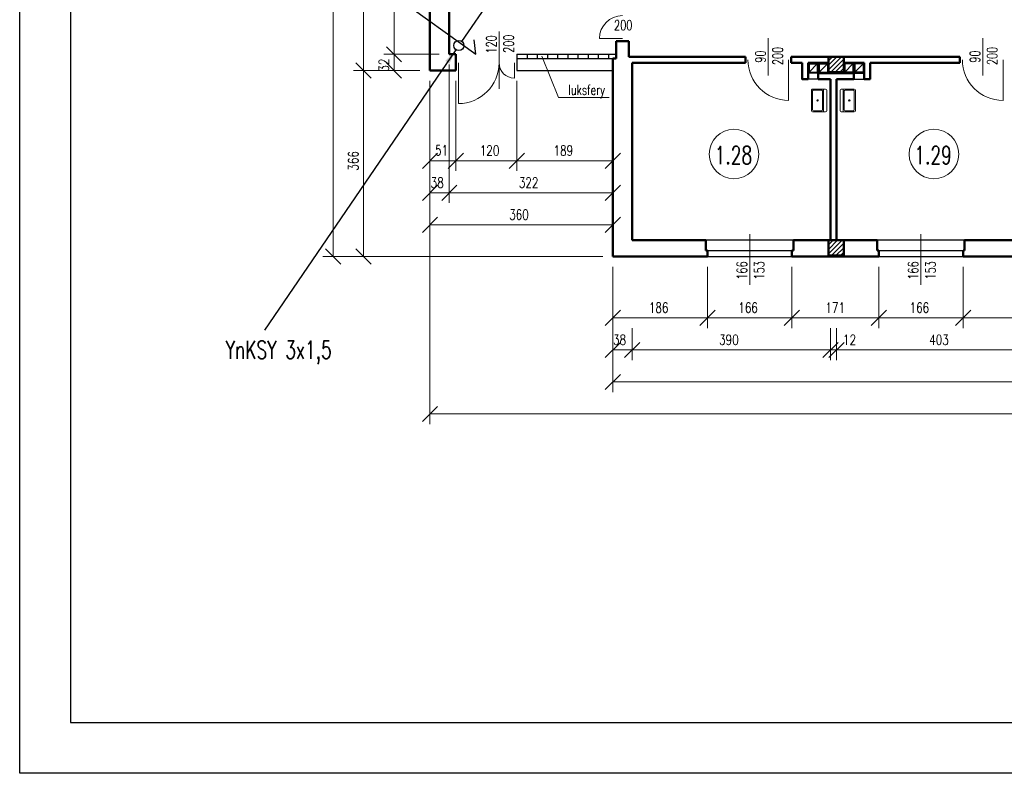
# Model space of a CAD drawing. Header units: millimetres. Extents: x -56112 to 30506, y -136199 to -2178.
# Tile 26 of 45: x -51869 to -32496, y -61578 to -46746. Entities that reach past the tile are written whole.
import ezdxf
from ezdxf.enums import TextEntityAlignment as Align

# ---------------------------------------------------------------- set-up
doc = ezdxf.new("R2010")
doc.units = ezdxf.units.MM
doc.header["$LTSCALE"] = 10
doc.header["$MEASUREMENT"] = 0
doc.header["$PDMODE"] = 35
doc.layers.get('0').update_dxf_attribs({"lineweight": 15})
for name, color, linetype, lineweight in [('L001', 1, 'Continuous', 18), ('L002', 2, 'Continuous', 25), ('L003', 3, 'Continuous', 50)]:
    doc.layers.add(name, color=color, linetype=linetype, lineweight=lineweight)
doc.layers.add('L004', color=4, linetype='Continuous')
doc.styles.get("Standard").update_dxf_attribs({"font": 'simplex.shx', "width": 0.75, "height": 200})
doc.dimstyles.new('1_100', dxfattribs={"dimtxt": 200, "dimasz": 300, "dimexe": 200, "dimexo": 200, "dimgap": 100, "dimtad": 1, "dimdec": 0, "dimlfac": 0.1, "dimtxsty": 'Standard', "dimblk": 'OBLIQUE', "dimcen": 250, "dimdle": 2, "dimclrt": 2, "dimadec": 0, "dimazin": 0, "dimtfac": 1, "dimtdec": 0, "dimtmove": 1, "dimatfit": 3, "dimfxl": 1, "dimarcsym": 0})
pattern_1 = [(45, (-46550, -27478.77), (-44.19417, 44.19417), [])]

# ---------------------------------------------------------------- blocks, each defined once
blk = doc.blocks.new('Zlewozmywak pojedyńczy - góra')
blk.add_line((-15, -3.999996), (15, -3.999996))
for points in [[(-13.5, 0), (13.5, 0)], [(-15, -18.499996), (-15, -1.5)], [(-13.5, -17.499996), (-13.5, -6.499996)], [(-12.5, -5.499996), (12.5, -5.499996)], [(13.5, -6.499996), (13.5, -17.499996)], [(15, -1.5), (15, -18.499996)], [(13.5, -19.999996), (-13.5, -19.999996)], [(12.5, -18.499996), (-12.5, -18.499996)]]:
    blk.add_lwpolyline(points)
for radius in [1, 0.5]:
    blk.add_circle((0, -11.999996), radius)
for centre, radius, start, end in [((-13.5, -1.5), 1.5, 90, 180), ((-12.5, -6.499996), 1, 90, 180), ((12.5, -6.499996), 1, 0, 90), ((13.5, -1.5), 1.5, 0, 90), ((-13.5, -18.499996), 1.5, 180, 270), ((-12.5, -17.499996), 1, 180, 270), ((12.5, -17.499996), 1, 270, 0), ((13.5, -18.499996), 1.5, 270, 0)]:
    blk.add_arc(centre, radius, start, end)
blk = doc.blocks.new('_Oblique')
at = {"layer": 'L004', "color": 0, "lineweight": -2}
blk.add_line((-0.5, -0.5), (0.5, 0.5), dxfattribs=at)
blk = doc.blocks.new('*D1895')
at = {"layer": 'Defpoints'}
for p in [(-35796, -61415), (-31766, -61415), (-33781, -61845), (-35796, -62045)]:
    blk.add_point(p, dxfattribs=at)
at = {"layer": 'L001'}
for p, q in [((-35796, -61615), (-35796, -62245)), ((-31766, -61615), (-31766, -62245)), ((-31766, -62045), (-35796, -62045))]:
    blk.add_line(p, q, dxfattribs=at)
at = {"layer": 'L001', "xscale": 300, "yscale": 300, "zscale": 300, "rotation": 180}
blk.add_blockref('_Oblique', (-35796, -62045), dxfattribs=at)
at = {"layer": 'L001', "xscale": 300, "yscale": 300, "zscale": 300}
blk.add_blockref('_Oblique', (-31766, -62045), dxfattribs=at)
at = {"layer": 'L001', "color": 2, "linetype": 'Continuous', "width": 0.75}
blk.add_text('403', height=200, dxfattribs=at).set_placement((-33974, -61845), align=Align.MIDDLE_LEFT)
blk = doc.blocks.new('*D1292')
at = {"layer": 'Defpoints'}
for p in [(-35916, -61415), (-35796, -61415), (-35916, -62045), (-35563, -62045)]:
    blk.add_point(p, dxfattribs=at)
at = {"layer": 'L001'}
for p, q in [((-35916, -61615), (-35916, -62245)), ((-35796, -61615), (-35796, -62245)), ((-35918, -62045), (-35916, -62045)), ((-35796, -62045), (-35916, -62045)), ((-35456, -62045), (-35796, -62045))]:
    blk.add_line(p, q, dxfattribs=at)
at = {"layer": 'L001', "xscale": 300, "yscale": 300, "zscale": 300}
blk.add_blockref('_Oblique', (-35916, -62045), dxfattribs=at)
at = {"layer": 'L001', "xscale": 300, "yscale": 300, "zscale": 300, "rotation": 180}
blk.add_blockref('_Oblique', (-35796, -62045), dxfattribs=at)
at = {"layer": 'L001', "color": 2, "linetype": 'Continuous', "width": 0.75}
blk.add_text('12', height=200, dxfattribs=at).set_placement((-35670, -61845), align=Align.MIDDLE_LEFT)
blk = doc.blocks.new('*D1293')
at = {"layer": 'Defpoints'}
for p in [(-39816, -61415), (-35916, -61415), (-37915, -61844), (-39816, -62045)]:
    blk.add_point(p, dxfattribs=at)
at = {"layer": 'L001'}
for p, q in [((-39816, -61615), (-39816, -62245)), ((-35916, -61615), (-35916, -62245)), ((-35916, -62045), (-39816, -62045))]:
    blk.add_line(p, q, dxfattribs=at)
at = {"layer": 'L001', "xscale": 300, "yscale": 300, "zscale": 300, "rotation": 180}
blk.add_blockref('_Oblique', (-39816, -62045), dxfattribs=at)
at = {"layer": 'L001', "xscale": 300, "yscale": 300, "zscale": 300}
blk.add_blockref('_Oblique', (-35916, -62045), dxfattribs=at)
at = {"layer": 'L001', "color": 2, "linetype": 'Continuous', "width": 0.75}
blk.add_text('390', height=200, dxfattribs=at).set_placement((-38108, -61844), align=Align.MIDDLE_LEFT)
blk = doc.blocks.new('*D1294')
at = {"layer": 'Defpoints'}
for p in [(-40196, -60206), (-39816, -61415), (-40196, -62045), (-40073, -62045)]:
    blk.add_point(p, dxfattribs=at)
at = {"layer": 'L001'}
for p, q in [((-40196, -60406), (-40196, -62245)), ((-39816, -61615), (-39816, -62245)), ((-40198, -62045), (-40196, -62045)), ((-39816, -62045), (-40196, -62045)), ((-39814, -62045), (-39816, -62045))]:
    blk.add_line(p, q, dxfattribs=at)
at = {"layer": 'L001', "xscale": 300, "yscale": 300, "zscale": 300}
blk.add_blockref('_Oblique', (-40196, -62045), dxfattribs=at)
at = {"layer": 'L001', "xscale": 300, "yscale": 300, "zscale": 300, "rotation": 180}
blk.add_blockref('_Oblique', (-39816, -62045), dxfattribs=at)
at = {"layer": 'L001', "color": 2, "linetype": 'Continuous', "width": 0.75}
blk.add_text('38', height=200, dxfattribs=at).set_placement((-40194, -61845), align=Align.MIDDLE_LEFT)
blk = doc.blocks.new('*D1295')
at = {"layer": 'Defpoints'}
for p in [(-43416, -56226), (-40196, -57918), (-41855, -58751), (-43416, -58952)]:
    blk.add_point(p, dxfattribs=at)
at = {"layer": 'L001'}
for p, q in [((-43416, -56426), (-43416, -59152)), ((-40196, -58118), (-40196, -59152)), ((-40196, -58952), (-43416, -58952))]:
    blk.add_line(p, q, dxfattribs=at)
at = {"layer": 'L001', "xscale": 300, "yscale": 300, "zscale": 300, "rotation": 180}
blk.add_blockref('_Oblique', (-43416, -58952), dxfattribs=at)
at = {"layer": 'L001', "xscale": 300, "yscale": 300, "zscale": 300}
blk.add_blockref('_Oblique', (-40196, -58952), dxfattribs=at)
at = {"layer": 'L001', "color": 2, "linetype": 'Continuous', "width": 0.75}
blk.add_text('322', height=200, dxfattribs=at).set_placement((-42048, -58751), align=Align.MIDDLE_LEFT)
blk = doc.blocks.new('*D1296')
at = {"layer": 'Defpoints'}
for p in [(-43416, -56226), (-43796, -56546), (-43796, -58952), (-43663, -58952)]:
    blk.add_point(p, dxfattribs=at)
at = {"layer": 'L001'}
for p, q in [((-43416, -56426), (-43416, -59152)), ((-43796, -56746), (-43796, -59152)), ((-43798, -58952), (-43796, -58952)), ((-43416, -58952), (-43796, -58952)), ((-43414, -58952), (-43416, -58952))]:
    blk.add_line(p, q, dxfattribs=at)
at = {"layer": 'L001', "xscale": 300, "yscale": 300, "zscale": 300}
blk.add_blockref('_Oblique', (-43796, -58952), dxfattribs=at)
at = {"layer": 'L001', "xscale": 300, "yscale": 300, "zscale": 300, "rotation": 180}
blk.add_blockref('_Oblique', (-43416, -58952), dxfattribs=at)
at = {"layer": 'L001', "color": 2, "linetype": 'Continuous', "width": 0.75}
blk.add_text('38', height=200, dxfattribs=at).set_placement((-43784, -58752), align=Align.MIDDLE_LEFT)
blk = doc.blocks.new('*D1297')
at = {"layer": 'Defpoints'}
for p in [(-43796, -56546), (-40196, -57918), (-42045, -59381), (-40196, -59582)]:
    blk.add_point(p, dxfattribs=at)
at = {"layer": 'L001'}
for p, q in [((-43796, -56746), (-43796, -59782)), ((-40196, -58118), (-40196, -59782)), ((-43796, -59582), (-40196, -59582))]:
    blk.add_line(p, q, dxfattribs=at)
at = {"layer": 'L001', "xscale": 300, "yscale": 300, "zscale": 300, "rotation": 180}
blk.add_blockref('_Oblique', (-43796, -59582), dxfattribs=at)
at = {"layer": 'L001', "xscale": 300, "yscale": 300, "zscale": 300}
blk.add_blockref('_Oblique', (-40196, -59582), dxfattribs=at)
at = {"layer": 'L001', "color": 2, "linetype": 'Continuous', "width": 0.75}
blk.add_text('360', height=200, dxfattribs=at).set_placement((-42238, -59381), align=Align.MIDDLE_LEFT)
blk = doc.blocks.new('*D1298')
at = {"layer": 'Defpoints'}
for p in [(-40196, -60206), (15134, -60206), (-12580, -62474), (15134, -62675)]:
    blk.add_point(p, dxfattribs=at)
at = {"layer": 'L001'}
for p, q in [((-40196, -60406), (-40196, -62875)), ((15134, -60406), (15134, -62875)), ((-40196, -62675), (15134, -62675))]:
    blk.add_line(p, q, dxfattribs=at)
at = {"layer": 'L001', "xscale": 300, "yscale": 300, "zscale": 300, "rotation": 180}
blk.add_blockref('_Oblique', (-40196, -62675), dxfattribs=at)
at = {"layer": 'L001', "xscale": 300, "yscale": 300, "zscale": 300}
blk.add_blockref('_Oblique', (15134, -62675), dxfattribs=at)
at = {"layer": 'L001', "color": 2, "linetype": 'Continuous', "width": 0.75}
blk.add_text('5533', height=200, dxfattribs=at).set_placement((-12844, -62474), align=Align.MIDDLE_LEFT)
blk = doc.blocks.new('*D1299')
at = {"layer": 'Defpoints'}
for p in [(-43796, -56546), (22164, -59306), (-10916, -63081), (22164, -63305)]:
    blk.add_point(p, dxfattribs=at)
at = {"layer": 'L001'}
for p, q in [((-43796, -56746), (-43796, -63505)), ((22164, -59506), (22164, -63505)), ((-43796, -63305), (22164, -63305))]:
    blk.add_line(p, q, dxfattribs=at)
at = {"layer": 'L001', "xscale": 300, "yscale": 300, "zscale": 300, "rotation": 180}
blk.add_blockref('_Oblique', (-43796, -63305), dxfattribs=at)
at = {"layer": 'L001', "xscale": 300, "yscale": 300, "zscale": 300}
blk.add_blockref('_Oblique', (22164, -63305), dxfattribs=at)
at = {"layer": 'L001', "color": 2, "linetype": 'Continuous', "width": 0.75}
blk.add_text('6596', height=200, dxfattribs=at).set_placement((-11177, -63081), align=Align.MIDDLE_LEFT)
blk = doc.blocks.new('*D1300')
at = {"layer": 'Defpoints'}
for p in [(-40196, -60206), (-38336, -60206), (-39315, -61213), (-38336, -61415)]:
    blk.add_point(p, dxfattribs=at)
at = {"layer": 'L001'}
for p, q in [((-40196, -60406), (-40196, -61615)), ((-38336, -60406), (-38336, -61615)), ((-40196, -61415), (-38336, -61415))]:
    blk.add_line(p, q, dxfattribs=at)
at = {"layer": 'L001', "xscale": 300, "yscale": 300, "zscale": 300, "rotation": 180}
blk.add_blockref('_Oblique', (-40196, -61415), dxfattribs=at)
at = {"layer": 'L001', "xscale": 300, "yscale": 300, "zscale": 300}
blk.add_blockref('_Oblique', (-38336, -61415), dxfattribs=at)
at = {"layer": 'L001', "color": 2, "linetype": 'Continuous', "width": 0.75}
blk.add_text('186', height=200, dxfattribs=at).set_placement((-39490, -61213), align=Align.MIDDLE_LEFT)
blk = doc.blocks.new('*D1301')
at = {"layer": 'Defpoints'}
for p in [(-38336, -60206), (-36676, -60206), (-37555, -61213), (-36676, -61415)]:
    blk.add_point(p, dxfattribs=at)
at = {"layer": 'L001'}
for p, q in [((-38336, -60406), (-38336, -61615)), ((-36676, -60406), (-36676, -61615)), ((-38336, -61415), (-36676, -61415))]:
    blk.add_line(p, q, dxfattribs=at)
at = {"layer": 'L001', "xscale": 300, "yscale": 300, "zscale": 300, "rotation": 180}
blk.add_blockref('_Oblique', (-38336, -61415), dxfattribs=at)
at = {"layer": 'L001', "xscale": 300, "yscale": 300, "zscale": 300}
blk.add_blockref('_Oblique', (-36676, -61415), dxfattribs=at)
at = {"layer": 'L001', "color": 2, "linetype": 'Continuous', "width": 0.75}
blk.add_text('166', height=200, dxfattribs=at).set_placement((-37730, -61213), align=Align.MIDDLE_LEFT)
blk = doc.blocks.new('*D1302')
at = {"layer": 'Defpoints'}
for p in [(-36676, -60206), (-34966, -60206), (-35870, -61214), (-34966, -61415)]:
    blk.add_point(p, dxfattribs=at)
at = {"layer": 'L001'}
for p, q in [((-36676, -60406), (-36676, -61615)), ((-34966, -60406), (-34966, -61615)), ((-36676, -61415), (-34966, -61415))]:
    blk.add_line(p, q, dxfattribs=at)
at = {"layer": 'L001', "xscale": 300, "yscale": 300, "zscale": 300, "rotation": 180}
blk.add_blockref('_Oblique', (-36676, -61415), dxfattribs=at)
at = {"layer": 'L001', "xscale": 300, "yscale": 300, "zscale": 300}
blk.add_blockref('_Oblique', (-34966, -61415), dxfattribs=at)
at = {"layer": 'L001', "color": 2, "linetype": 'Continuous', "width": 0.75}
blk.add_text('171', height=200, dxfattribs=at).set_placement((-36016, -61214), align=Align.MIDDLE_LEFT)
blk = doc.blocks.new('*D1303')
at = {"layer": 'Defpoints'}
for p in [(-34966, -60206), (-33306, -60206), (-34185, -61213), (-33306, -61415)]:
    blk.add_point(p, dxfattribs=at)
at = {"layer": 'L001'}
for p, q in [((-34966, -60406), (-34966, -61615)), ((-33306, -60406), (-33306, -61615)), ((-34966, -61415), (-33306, -61415))]:
    blk.add_line(p, q, dxfattribs=at)
at = {"layer": 'L001', "xscale": 300, "yscale": 300, "zscale": 300, "rotation": 180}
blk.add_blockref('_Oblique', (-34966, -61415), dxfattribs=at)
at = {"layer": 'L001', "xscale": 300, "yscale": 300, "zscale": 300}
blk.add_blockref('_Oblique', (-33306, -61415), dxfattribs=at)
at = {"layer": 'L001', "color": 2, "linetype": 'Continuous', "width": 0.75}
blk.add_text('166', height=200, dxfattribs=at).set_placement((-34360, -61213), align=Align.MIDDLE_LEFT)
blk = doc.blocks.new('*D1304')
at = {"layer": 'Defpoints'}
for p in [(-33306, -60206), (-30766, -60206), (-32136, -61173), (-30766, -61415)]:
    blk.add_point(p, dxfattribs=at)
at = {"layer": 'L001'}
for p, q in [((-33306, -60406), (-33306, -61615)), ((-30766, -60406), (-30766, -61615)), ((-33306, -61415), (-30766, -61415))]:
    blk.add_line(p, q, dxfattribs=at)
at = {"layer": 'L001', "xscale": 300, "yscale": 300, "zscale": 300, "rotation": 180}
blk.add_blockref('_Oblique', (-33306, -61415), dxfattribs=at)
at = {"layer": 'L001', "xscale": 300, "yscale": 300, "zscale": 300}
blk.add_blockref('_Oblique', (-30766, -61415), dxfattribs=at)
at = {"layer": 'L001', "color": 2, "linetype": 'Continuous', "width": 0.75}
blk.add_text('254', height=200, dxfattribs=at).set_placement((-32332, -61173), align=Align.MIDDLE_LEFT)
blk = doc.blocks.new('*D1327')
at = {"layer": 'Defpoints'}
for p in [(-42086, -56546), (-40196, -57918), (-41190, -58121), (-42086, -58322)]:
    blk.add_point(p, dxfattribs=at)
at = {"layer": 'L001'}
for p, q in [((-42086, -56746), (-42086, -58522)), ((-40196, -58118), (-40196, -58522)), ((-40196, -58322), (-42086, -58322))]:
    blk.add_line(p, q, dxfattribs=at)
at = {"layer": 'L001', "xscale": 300, "yscale": 300, "zscale": 300, "rotation": 180}
blk.add_blockref('_Oblique', (-42086, -58322), dxfattribs=at)
at = {"layer": 'L001', "xscale": 300, "yscale": 300, "zscale": 300}
blk.add_blockref('_Oblique', (-40196, -58322), dxfattribs=at)
at = {"layer": 'L001', "color": 2, "linetype": 'Continuous', "width": 0.75}
blk.add_text('189', height=200, dxfattribs=at).set_placement((-41365, -58121), align=Align.MIDDLE_LEFT)
blk = doc.blocks.new('*D1328')
at = {"layer": 'Defpoints'}
for p in [(-43286, -56546), (-42086, -56546), (-42637, -58121), (-43286, -58322)]:
    blk.add_point(p, dxfattribs=at)
at = {"layer": 'L001'}
for p, q in [((-43286, -56746), (-43286, -58522)), ((-42086, -56746), (-42086, -58522)), ((-42086, -58322), (-43286, -58322))]:
    blk.add_line(p, q, dxfattribs=at)
at = {"layer": 'L001', "xscale": 300, "yscale": 300, "zscale": 300, "rotation": 180}
blk.add_blockref('_Oblique', (-43286, -58322), dxfattribs=at)
at = {"layer": 'L001', "xscale": 300, "yscale": 300, "zscale": 300}
blk.add_blockref('_Oblique', (-42086, -58322), dxfattribs=at)
at = {"layer": 'L001', "color": 2, "linetype": 'Continuous', "width": 0.75}
blk.add_text('120', height=200, dxfattribs=at).set_placement((-42816, -58121), align=Align.MIDDLE_LEFT)
blk = doc.blocks.new('*D1329')
at = {"layer": 'Defpoints'}
for p in [(-43796, -56546), (-43286, -56546), (-43607, -58116), (-43796, -58322)]:
    blk.add_point(p, dxfattribs=at)
at = {"layer": 'L001'}
for p, q in [((-43796, -56746), (-43796, -58522)), ((-43286, -56746), (-43286, -58522)), ((-43286, -58322), (-43796, -58322))]:
    blk.add_line(p, q, dxfattribs=at)
at = {"layer": 'L001', "xscale": 300, "yscale": 300, "zscale": 300, "rotation": 180}
blk.add_blockref('_Oblique', (-43796, -58322), dxfattribs=at)
at = {"layer": 'L001', "xscale": 300, "yscale": 300, "zscale": 300}
blk.add_blockref('_Oblique', (-43286, -58322), dxfattribs=at)
at = {"layer": 'L001', "color": 2, "linetype": 'Continuous', "width": 0.75}
blk.add_text('51', height=200, dxfattribs=at).set_placement((-43696, -58116), align=Align.MIDDLE_LEFT)
blk = doc.blocks.new('*D1446')
at = {"layer": 'Defpoints'}
for p in [(-43416, -53556), (-44705, -54842), (-44504, -56226), (-43416, -56226)]:
    blk.add_point(p, dxfattribs=at)
at = {"layer": 'L001'}
for p, q in [((-43616, -53556), (-44704, -53556)), ((-44504, -53556), (-44504, -56226)), ((-43616, -56226), (-44704, -56226))]:
    blk.add_line(p, q, dxfattribs=at)
at = {"layer": 'L001', "xscale": 300, "yscale": 300, "zscale": 300}
for p, rotation in [((-44504, -53556), 90), ((-44504, -56226), 270)]:
    blk.add_blockref('_Oblique', p, dxfattribs=dict(at, rotation=rotation))
at = {"layer": 'L001', "color": 2, "linetype": 'Continuous', "width": 0.75}
blk.add_text('267', height=200, rotation=90, dxfattribs=at).set_placement((-44705, -55034), align=Align.MIDDLE_LEFT)
blk = doc.blocks.new('*D1447')
at = {"layer": 'Defpoints'}
for p in [(-43416, -56226), (-44504, -56445), (-44504, -56546), (-43796, -56546)]:
    blk.add_point(p, dxfattribs=at)
at = {"layer": 'L001'}
for p, q in [((-43616, -56226), (-44704, -56226)), ((-44504, -56224), (-44504, -56226)), ((-44504, -56226), (-44504, -56546)), ((-43996, -56546), (-44704, -56546)), ((-44504, -56548), (-44504, -56546))]:
    blk.add_line(p, q, dxfattribs=at)
at = {"layer": 'L001', "xscale": 300, "yscale": 300, "zscale": 300}
for p, rotation in [((-44504, -56226), 270), ((-44504, -56546), 90)]:
    blk.add_blockref('_Oblique', p, dxfattribs=dict(at, rotation=rotation))
at = {"layer": 'L001', "color": 2, "linetype": 'Continuous', "width": 0.75}
blk.add_text('32', height=200, rotation=90, dxfattribs=at).set_placement((-44704, -56567), align=Align.MIDDLE_LEFT)
blk = doc.blocks.new('*D1448')
at = {"layer": 'Defpoints'}
for p in [(-43796, -48686), (-45304, -52567), (-45103, -56546), (-43796, -56546)]:
    blk.add_point(p, dxfattribs=at)
at = {"layer": 'L001'}
for p, q in [((-43996, -48686), (-45303, -48686)), ((-45103, -48686), (-45103, -56546)), ((-43996, -56546), (-45303, -56546))]:
    blk.add_line(p, q, dxfattribs=at)
at = {"layer": 'L001', "xscale": 300, "yscale": 300, "zscale": 300}
for p, rotation in [((-45103, -48686), 90), ((-45103, -56546), 270)]:
    blk.add_blockref('_Oblique', p, dxfattribs=dict(at, rotation=rotation))
at = {"layer": 'L001', "color": 2, "linetype": 'Continuous', "width": 0.75}
blk.add_text('786', height=200, rotation=90, dxfattribs=at).set_placement((-45304, -52756), align=Align.MIDDLE_LEFT)
blk = doc.blocks.new('*D1449')
at = {"layer": 'Defpoints'}
for p in [(-43796, -56546), (-45304, -58327), (-45103, -60206), (-40196, -60206)]:
    blk.add_point(p, dxfattribs=at)
at = {"layer": 'L001'}
for p, q in [((-43996, -56546), (-45303, -56546)), ((-45103, -56546), (-45103, -60206)), ((-40396, -60206), (-45303, -60206))]:
    blk.add_line(p, q, dxfattribs=at)
at = {"layer": 'L001', "xscale": 300, "yscale": 300, "zscale": 300}
for p, rotation in [((-45103, -56546), 90), ((-45103, -60206), 270)]:
    blk.add_blockref('_Oblique', p, dxfattribs=dict(at, rotation=rotation))
at = {"layer": 'L001', "color": 2, "linetype": 'Continuous', "width": 0.75}
blk.add_text('366', height=200, rotation=90, dxfattribs=at).set_placement((-45304, -58516), align=Align.MIDDLE_LEFT)
blk = doc.blocks.new('*D1450')
at = {"layer": 'Defpoints'}
for p in [(-44395, -48686), (-45903, -54397), (-45702, -60206), (-40196, -60206)]:
    blk.add_point(p, dxfattribs=at)
at = {"layer": 'L001'}
for p, q in [((-44595, -48686), (-45902, -48686)), ((-45702, -48686), (-45702, -60206)), ((-40396, -60206), (-45902, -60206))]:
    blk.add_line(p, q, dxfattribs=at)
at = {"layer": 'L001', "xscale": 300, "yscale": 300, "zscale": 300}
for p, rotation in [((-45702, -48686), 90), ((-45702, -60206), 270)]:
    blk.add_blockref('_Oblique', p, dxfattribs=dict(at, rotation=rotation))
at = {"layer": 'L001', "color": 2, "linetype": 'Continuous', "width": 0.75}
blk.add_text('1152', height=200, rotation=90, dxfattribs=at).set_placement((-45903, -54632), align=Align.MIDDLE_LEFT)

msp = doc.modelspace()

# ---------------------------------------------------------------- hatches: boundary and pattern name
at = {"layer": 'L001'}
h = msp.add_hatch(dxfattribs=at)
h.set_pattern_fill('ANSI31', color=256, scale=500, style=0)
h.set_pattern_definition(pattern_1)
h.paths.add_polyline_path([(-35656, -47476.6), (-35956, -47476.6), (-35956, -47776.6), (-35656, -47776.6)], flags=16)
h = msp.add_hatch(dxfattribs=at)
h.set_pattern_fill('ANSI31', color=256, scale=500, style=0)
h.set_pattern_definition(pattern_1)
h.paths.add_polyline_path([(-35656, -51086.6), (-35956, -51086.6), (-35956, -51386.6), (-35656, -51386.6)], flags=16)

# ---------------------------------------------------------------- linework, layer by layer
at = {"layer": 'Defpoints'}
msp.add_3dface([(-51868.7, -31877.9, 0), (30505.6, -31877.9, 0), (30505.6, -61577.9, 0), (-51868.7, -61577.9, 0)], dxfattribs=at)
at = {"layer": 'L001'}
for p, q in [((-42436, -46977.1), (-42436, -48104.5)), ((-40011, -47116.6), (-40461, -47116.6)), ((-37141, -47112.1), (-37141, -47841.2)), ((-32921, -47112.1), (-32921, -47841.2)), ((-43236, -47596.6), (-43236, -48396.6)), ((-42136, -47596.6), (-42136, -47896.6)), ((-41265, -48278.6), (-41594.2, -47466.4)), ((-36741, -47534.9, 70), (-36741, -48334.9, 70)), ((-32521, -47534.9, 70), (-32521, -48334.9, 70)), ((-40271.8, -48278.6), (-41265, -48278.6)), ((-37506, -50969.2), (-37506, -51965.4)), ((-34136, -50969.2), (-34136, -51965.4))]:
    msp.add_line(p, q, dxfattribs=at)
for centre in [(-37814.5, -49389.8), (-33880.5, -49389.8)]:
    msp.add_circle(centre, 488.1, dxfattribs=at)
for centre, radius, start, end in [((-40011, -47116.6), 450, 90, 180), ((-43236, -47596.6), 800, 270, 0), ((-42136, -47596.6), 300, 180, 270), ((-36741, -47534.9, 70), 800, 180, 270), ((-32521, -47534.9, 70), 800, 180, 270)]:
    msp.add_arc(centre, radius, start, end, dxfattribs=at)
at = {"layer": 'L002'}
for p, q in [((-46137.4, -45089), (-42892.5, -47425.5)), ((-42892.5, -47425.5), (-42927.5, -47145.6)), ((-42086, -47426.6), (-40136, -47426.6)), ((-42086, -47426.6), (-42086, -47746.6)), ((-41886, -47426.6), (-41886, -47506.6)), ((-41686, -47426.6), (-41686, -47506.6)), ((-41486, -47426.6), (-41486, -47506.6)), ((-41286, -47426.6), (-41286, -47506.6)), ((-41086, -47426.6), (-41086, -47506.6)), ((-40886, -47426.6), (-40886, -47506.6)), ((-40686, -47426.6), (-40686, -47506.6)), ((-40486, -47426.6), (-40486, -47506.6)), ((-40286, -47426.6), (-40286, -47506.6)), ((-42086, -47506.6), (-40196, -47506.6)), ((-36336, -47616.6), (-36336, -47776.6)), ((-36336, -47776.6), (-36176, -47616.6)), ((-36336, -47616.6), (-36176, -47616.6)), ((-36176, -47616.6), (-36176, -47776.6)), ((-36136, -47616.6), (-36136, -47776.6)), ((-36136, -47776.6), (-35976, -47616.6)), ((-36136, -47616.6), (-35976, -47616.6)), ((-35976, -47616.6), (-35976, -47776.6)), ((-35636, -47776.6), (-35476, -47616.6)), ((-35636, -47616.6), (-35636, -47776.6)), ((-35476, -47616.6), (-35636, -47616.6)), ((-35476, -47616.6), (-35476, -47776.6)), ((-35276, -47616.6), (-35436, -47616.6)), ((-35436, -47776.6), (-35276, -47616.6)), ((-35436, -47616.6), (-35436, -47776.6)), ((-35276, -47616.6), (-35276, -47776.6)), ((-42086, -47746.6), (-40196, -47746.6)), ((-36156, -47796.6), (-36356, -47796.6)), ((-36336, -47776.6), (-36176, -47776.6)), ((-36136, -47776.6), (-35976, -47776.6)), ((-35476, -47776.6), (-35636, -47776.6)), ((-35456, -47796.6), (-35256, -47796.6)), ((-35276, -47776.6), (-35436, -47776.6)), ((-36156, -47916.6), (-36356, -47916.6)), ((-35456, -47916.6), (-35256, -47916.6)), ((-36646, -51086.6), (-38366, -51086.6)), ((-33276, -51086.6), (-34996, -51086.6)), ((-38336, -51286.6), (-36676, -51286.6)), ((-34966, -51286.6), (-33306, -51286.6)), ((-38336, -51406.6), (-36676, -51406.6)), ((-34966, -51406.6), (-33306, -51406.6))]:
    msp.add_line(p, q, dxfattribs=at)
at = {"layer": 'L003'}
for p, q in [((-43796, -39886.6), (-43796, -47746.6)), ((-43416, -40126.6), (-43416, -47426.6)), ((-40136, -47166.6), (-39886, -47166.6)), ((-40136, -47166.6), (-40136, -47506.6)), ((-39886, -47166.6), (-39886, -47476.6)), ((-43286, -47426.6), (-43416, -47426.6)), ((-43286, -47426.6), (-43286, -47746.6)), ((-40196, -47506.6), (-40136, -47506.6)), ((-40196, -47506.6), (-40196, -51406.6)), ((-37591, -47476.6), (-39886, -47476.6)), ((-37591, -47596.6), (-39816, -47596.6)), ((-39816, -47596.6), (-39816, -51086.6)), ((-37591, -47476.6), (-37591, -47596.6)), ((-33371, -47476.6), (-36691, -47476.6)), ((-36691, -47476.6), (-36691, -47596.6)), ((-36476, -47596.6), (-36691, -47596.6)), ((-36356, -47596.6), (-35956, -47596.6)), ((-36156, -47596.6), (-36156, -47916.6)), ((-35256, -47596.6), (-35656, -47596.6)), ((-35456, -47596.6), (-35456, -47916.6)), ((-33371, -47596.6), (-35136, -47596.6)), ((-33371, -47476.6), (-33371, -47596.6)), ((-43286, -47746.6), (-43796, -47746.6)), ((-35456, -47796.6), (-36156, -47796.6)), ((-35916, -47916.6), (-35916, -51086.6)), ((-35796, -47916.6), (-35796, -51086.6)), ((-39816, -51086.6), (-38366, -51086.6)), ((-38366, -51086.6), (-38366, -51286.6)), ((-34996, -51086.6), (-36646, -51086.6)), ((-36646, -51086.6), (-36646, -51286.6)), ((-34996, -51086.6), (-34996, -51286.6)), ((-31766, -51086.6), (-33276, -51086.6)), ((-33276, -51086.6), (-33276, -51286.6)), ((-38366, -51286.6), (-38336, -51286.6)), ((-38336, -51406.6), (-38336, -51286.6)), ((-36676, -51406.6), (-36676, -51286.6)), ((-36676, -51286.6), (-36646, -51286.6)), ((-34996, -51286.6), (-34966, -51286.6)), ((-34966, -51406.6), (-34966, -51286.6)), ((-33306, -51406.6), (-33306, -51286.6)), ((-33306, -51286.6), (-33276, -51286.6)), ((-38336, -51406.6), (-40196, -51406.6)), ((-34966, -51406.6), (-36676, -51406.6)), ((-30766, -51406.6), (-33306, -51406.6))]:
    msp.add_line(p, q, dxfattribs=at)
at = {"layer": 'L003', "flags": 128}
for points in [[(-36356, -47916.6), (-36476, -47916.6), (-36476, -47596.6)], [(-36356, -47916.6), (-36356, -47596.6)], [(-35256, -47916.6), (-35136, -47916.6), (-35136, -47596.6)], [(-35256, -47916.6), (-35256, -47596.6)], [(-35916, -47916.6), (-36156, -47916.6)], [(-35796, -47916.6), (-35456, -47916.6)]]:
    msp.add_lwpolyline(points, dxfattribs=at)
for points in [[(-35956, -47776.6), (-35656, -47776.6), (-35656, -47476.6), (-35956, -47476.6)], [(-35956, -51386.6), (-35656, -51386.6), (-35656, -51086.6), (-35956, -51086.6)]]:
    msp.add_lwpolyline(points, close=True, dxfattribs=at)
at = {"layer": 'L004'}
msp.add_circle((-43229.6, -47255.7), 100, dxfattribs=at)
msp.add_3dface([(29505.6, -32877.9, 0), (-50868.7, -32877.9, 0), (-50868.7, -60577.9, 0), (29505.6, -60577.9, 0)], dxfattribs=at)

# ---------------------------------------------------------------- block references
at = {"layer": 'L001', "xscale": 14.99999999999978, "zscale": 15}
for p, yscale, rotation in [((-35990.6, -48335.4), -15.00000000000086, 89.99999999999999), ((-35726.7, -48335.4), 15.00000000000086, 90)]:
    msp.add_blockref('Zlewozmywak pojedyńczy - góra', p, dxfattribs=dict(at, yscale=yscale, rotation=rotation))

# ---------------------------------------------------------------- texts
at = {"layer": 'L001', "width": 0.7}
for s, rotation, p in [('200', 360, (-39994.2, -47013.5)), ('200', 90, (-42089.2, -47219.4)), ('120', 90, (-42428.5, -47232.7)), ('90', 90, (-37133.5, -47472.1)), ('200', 90, (-36794.2, -47459.8)), ('90', 90, (-32913.5, -47472.1)), ('200', 90, (-32574.2, -47459.8)), ('luksfery', 360, (-40712.9, -48286)), ('166', 90, (-37498.5, -51682.9)), ('153', 90, (-37159.2, -51679.6)), ('166', 90, (-34128.5, -51682.9)), ('153', 90, (-33789.2, -51679.6))]:
    msp.add_text(s, height=200, rotation=rotation, dxfattribs=at).set_placement(p, align=Align.BOTTOM_CENTER)
for s, p in [('1.28', (-37825, -49691.7)), ('1.29', (-33896.9, -49691.7))]:
    msp.add_text(s, height=350, dxfattribs=at).set_placement(p, align=Align.BOTTOM_CENTER)
at = {"layer": 'L003', "width": 0.7}
msp.add_text('YnKSY 3x1,5', height=350, rotation=360, dxfattribs=at).set_placement((-46773.8, -53522.5), align=Align.BOTTOM_CENTER)

# ---------------------------------------------------------------- dimensions: what is measured, and where the dimension line sits
at = {"layer": 'L001'}
for base, p1, p2, angle, picture, middle in [((-45701.6, -51406.6), (-44394.8, -39886.6), (-40196, -51406.6), 270, '*D1450', (-45902.6, -45576.2)), ((-45102.8, -47746.6), (-43796, -39886.6), (-43796, -47746.6), 270, '*D1448', (-45303.8, -43742.6)), ((-44504, -47426.6), (-43416, -44756.6), (-43416, -47426.6), 270, '*D1446', (-44705, -46021.2)), ((-43416, -50153.1), (-40196, -49118.6), (-43416, -47426.6), 180, '*D1295', (-41833.6, -49952.1)), ((-45102.8, -51406.6), (-43796, -47746.6), (-40196, -51406.6), 270, '*D1449', (-45303.8, -49502.6)), ((-43796, -49523.1), (-43286, -47746.6), (-43796, -47746.6), 180, '*D1329', (-43567.7, -49316.9)), ((-43286, -49523.1), (-42086, -47746.6), (-43286, -47746.6), 180, '*D1328', (-42615.6, -49322)), ((-42086, -49523.1), (-40196, -49118.6), (-42086, -47746.6), 180, '*D1327', (-41165, -49322)), ((-39816, -53245.6), (-35916, -52615.6), (-39816, -52615.6), 180, '*D1293', (-37893.6, -53044.6)), ((-35796, -53245.6), (-31766, -52615.6), (-35796, -52615.6), 180, '*D1895', (-33759.6, -53045.6))]:
    dim = msp.add_linear_dim(base=base, p1=p1, p2=p2, angle=angle, dimstyle='1_100', override={"dimtad": 0}, dxfattribs=at)
    dim.commit()
    dim.dimension.update_dxf_attribs({"geometry": picture, "text_midpoint": middle, "dimtype": 160, "insert": (0, 8798.9)})
for base, p1, p2, angle, picture, middle in [((-44504, -47746.6), (-43416, -47426.6), (-43796, -47746.6), 270, '*D1447', (-44504, -47624.7)), ((-43796, -50153.1), (-43416, -47426.6), (-43796, -47746.6), 180, '*D1296', (-43641.5, -50153.1)), ((-40196, -53245.6), (-39816, -52615.6), (-40196, -51406.6), 180, '*D1294', (-40051.5, -53245.6)), ((-35916, -53245.6), (-35796, -52615.6), (-35916, -52615.6), 180, '*D1292', (-35541.4, -53245.6))]:
    dim = msp.add_linear_dim(base=base, p1=p1, p2=p2, angle=angle, dimstyle='1_100', dxfattribs=at)
    dim.commit()
    dim.dimension.update_dxf_attribs({"geometry": picture, "text_midpoint": middle, "dimtype": 160, "insert": (0, 8798.9)})
for base, p1, p2, picture, middle in [((-40196, -50783.1), (-43796, -47746.6), (-40196, -49118.6), '*D1297', (-42066.4, -50582.1)), ((22164, -54505.7), (-43796, -47746.6), (22164, -50506.6), '*D1299', (-10941, -54282.4)), ((15134, -53875.6), (-40196, -51406.6), (15134, -51406.6), '*D1298', (-12601.4, -53674.6)), ((-38336, -52615.6), (-40196, -51406.6), (-38336, -51406.6), '*D1300', (-39340, -52414.5)), ((-36676, -52615.6), (-38336, -51406.6), (-36676, -51406.6), '*D1301', (-37580, -52414.5)), ((-34966, -52615.6), (-36676, -51406.6), (-34966, -51406.6), '*D1302', (-35909.3, -52415.4)), ((-33306, -52615.6), (-34966, -51406.6), (-33306, -51406.6), '*D1303', (-34210, -52414.5)), ((-30766, -52615.6), (-33306, -51406.6), (-30766, -51406.6), '*D1304', (-32153.9, -52373.7))]:
    dim = msp.add_linear_dim(base=base, p1=p1, p2=p2, dimstyle='1_100', override={"dimtad": 0}, dxfattribs=at)
    dim.commit()
    dim.dimension.update_dxf_attribs({"geometry": picture, "text_midpoint": middle, "dimtype": 160, "insert": (0, 8798.9)})

# ---------------------------------------------------------------- leaders
for points in [[(-36069.1, -36775), (-43173.2, -47173.1)], [(-43286, -47338.2), (-47054.3, -52853.8)]]:
    msp.add_leader(points, dimstyle='1_100', override={"dimgap": 100, "dimtad": 1}, dxfattribs=at)

doc.saveas('drawing.dxf')
